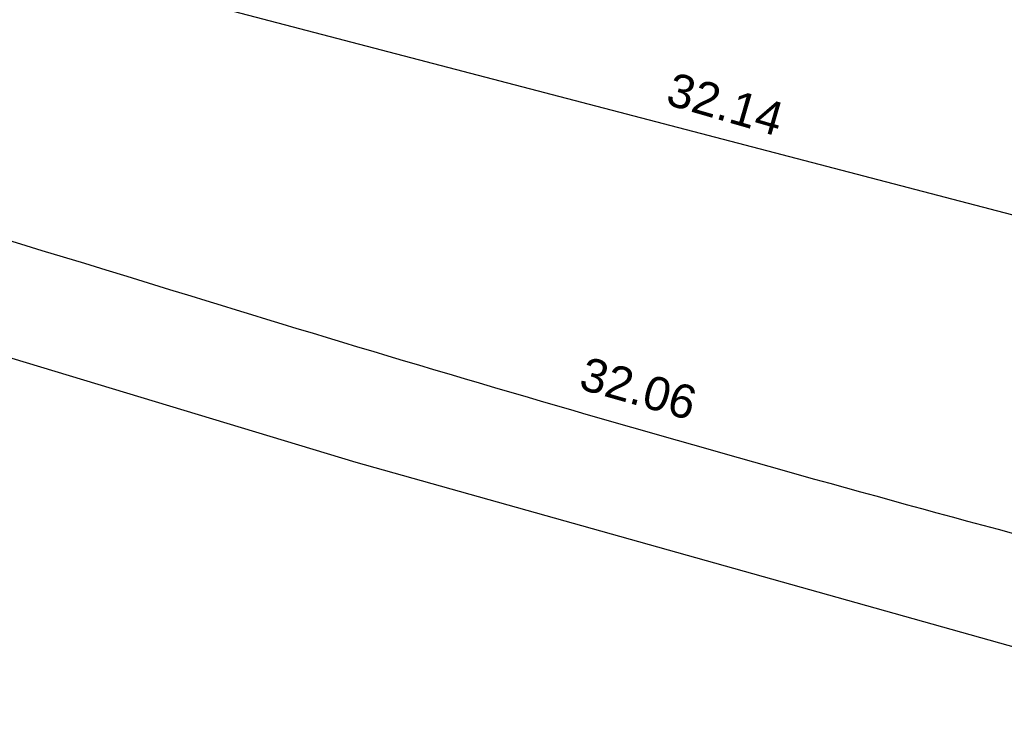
# Model space of a CAD drawing. Header units: metres. Extents: x -5203299 to 2078834, y 245743 to 5817682.
# Tile 17 of 256: x 366337 to 366347, y 5814074 to 5814082. Entities that reach past the tile are written whole.
import ezdxf

# ---------------------------------------------------------------- set-up
doc = ezdxf.new("R2010")
doc.units = ezdxf.units.M
doc.header["$LTSCALE"] = 0.5
for name, color, linetype, lineweight, true_color in [('01_CS-570-Pflanzung_Strauch', 7, 'Continuous', 9, 0xa3b35b), ('30 -34 Innenwände- 4 Türen_Fenster', 7, 'Continuous', 15, 0x9955ff), ('99.04_Ausf Ketziner Str-S-Markierung-Hilfslinien', 6, 'Continuous', 25, 0xff00ff)]:
    doc.layers.add(name, color=color, linetype=linetype, lineweight=lineweight, true_color=true_color)
doc.layers.add('99.02_Vermesserplan-Höhe SWP', color=7, linetype='Continuous', lineweight=18)
doc.layers.add('Keine', color=7, linetype='Continuous', lineweight=9)
doc.styles.add('Arial', font='arial.ttf')

# ---------------------------------------------------------------- blocks, each defined once
blk = doc.blocks.new('_25-01-10_187 KRA_CS_LP4_Außenanlagenplan (3D)')
at = {"layer": '01_CS-570-Pflanzung_Strauch', "lineweight": 9}
blk.add_open_spline([(366342.188, 5814094.749), (366342.188, 5814094.749), (366342.188, 5814094.748), (366341.18, 5814094.748), (366340.172, 5814094.748), (366337.334, 5814094.748), (366334.497, 5814094.748), (366334.497, 5814094.688), (366334.497, 5814094.628), (366327.722, 5814094.628), (366320.947, 5814094.628), (366332.127, 5814091.798), (366343.306, 5814088.967), (366363.214, 5814083.027), (366383.121, 5814077.087), (366392.075, 5814074.065), (366401.028, 5814071.043), (366401.077, 5814071.066), (366401.197, 5814071.058), (366401.242, 5814071.029), (366401.262, 5814071.103), (366401.436, 5814071.202), (366401.584, 5814071.161), (366401.683, 5814070.988), (366401.663, 5814070.914), (366401.73, 5814070.917), (366401.864, 5814070.82), (366401.883, 5814070.755), (366423.131, 5814063.583), (366444.38, 5814056.411), (366469.328, 5814048.306), (366494.275, 5814040.201), (366511.772, 5814034.486), (366529.269, 5814028.771), (366536.016, 5814026.579), (366542.762, 5814024.387), (366543.909, 5814024.027), (366547.451, 5814023.175), (366552.334, 5814022.693), (366557.237, 5814022.89), (366560.823, 5814023.534), (366561.989, 5814023.827), (366562.097, 5814024.538), (366562.672, 5814026.682), (366564.115, 5814029.365), (366566.145, 5814031.636), (366567.964, 5814032.908), (366568.596, 5814033.252), (366577.053, 5814039.361), (366588.011, 5814047.275), (366588.33, 5814047.652), (366588.437, 5814047.868), (366589.335, 5814049.708), (366590.234, 5814051.548), (366590.547, 5814052.203), (366590.86, 5814052.857), (366591.207, 5814053.602), (366591.554, 5814054.347), (366591.537, 5814054.346), (366591.519, 5814054.346), (366590.777, 5814054.346), (366590.035, 5814054.345), (366584.536, 5814049.284), (366574.442, 5814043.048), (366566.924, 5814041.125), (366561.371, 5814039.705), (366560.141, 5814038.987), (366556.047, 5814034.719), (366552.036, 5814030.538), (366550.863, 5814029.683), (366548.799, 5814029.209), (366546.724, 5814029.633), (366545.53, 5814030.459), (366542.363, 5814033.604), (366539.255, 5814036.689), (366538.584, 5814037.222), (366537.52, 5814037.723), (366536.368, 5814037.96), (366535.511, 5814037.936), (366530.553, 5814037.243), (366523.545, 5814036.262), (366515.289, 5814038.847), (366511.012, 5814042.373), (366509.564, 5814043.126), (366507.933, 5814043.204), (366505.218, 5814042.761), (366501.602, 5814043.299), (366500.192, 5814044.198), (366499.533, 5814044.601), (366498.58, 5814045.185), (366498.048, 5814045.431), (366490.414, 5814047.927), (366482.735, 5814050.439), (366481.965, 5814050.564), (366481.579, 5814050.566), (366478.113, 5814050.308), (366474.647, 5814050.049), (366457.571, 5814055.638), (366440.494, 5814061.226), (366439.185, 5814061.577), (366437.877, 5814061.927), (366430.977, 5814063.339), (366424.077, 5814064.752), (366404.184, 5814071.478), (366384.29, 5814078.204), (366367.443, 5814083.229), (366345.637, 5814089.734), (366345.039, 5814090.19), (366343.4, 5814092.811), (366342.188, 5814094.749)], degree=2, knots=[0, 0, 0, 0, 0, 0.000141, 0.000141, 0.000539, 0.000539, 0.000547, 0.000547, 0.001496, 0.001496, 0.003112, 0.003112, 0.006022, 0.006022, 0.007345, 0.007345, 0.007353, 0.00736, 0.00736, 0.007371, 0.007382, 0.007393, 0.007403, 0.007403, 0.007413, 0.007423, 0.007423, 0.010564, 0.010564, 0.014238, 0.014238, 0.016817, 0.016817, 0.01781, 0.01781, 0.017979, 0.018147, 0.018315, 0.018484, 0.018652, 0.018652, 0.018753, 0.018854, 0.018954, 0.019055, 0.019156, 0.019156, 0.020617, 0.021049, 0.021481, 0.021481, 0.025164, 0.025164, 0.02647, 0.02647, 0.027947, 0.027947, 0.027978, 0.027978, 0.029314, 0.029314, 0.042755, 0.056196, 0.073617, 0.078989, 0.08436, 0.098069, 0.103053, 0.108037, 0.113021, 0.118005, 0.122989, 0.135978, 0.140624, 0.145269, 0.149915, 0.154561, 0.159207, 0.176458, 0.19016, 0.203863, 0.217565, 0.231267, 0.244969, 0.258672, 0.272374, 0.272374, 0.278705, 0.281536, 0.284367, 0.292494, 0.29539, 0.298285, 0.298285, 0.324378, 0.324378, 0.459262, 0.459262, 0.469433, 0.469433, 0.522304, 0.522304, 0.679949, 0.679949, 0.81193, 0.850775, 0.889621, 1, 1, 1], dxfattribs=at)
blk = doc.blocks.new('_23-07-06_Massenplan_TB_Weiterführende Schule (3D)')
at = {"layer": '99.04_Ausf Ketziner Str-S-Markierung-Hilfslinien', "flags": 128}
blk.add_lwpolyline([(-96.148, -178.696), (-93.409, -170.122), (-198.515, -135.698), (-219.074, -128.965), (-233.941, -124.463), (-244.577, -121.656), (-260.83, -117.405), (-274.186, -113.912), (-276.075, -122.131), (-269.922, -123.74), (-259.607, -126.587), (-252.522, -128.724), (-244.533, -130.97), (-234.774, -133.573), (-224.622, -136.625), (-214.166, -140.043), (-205.993, -142.72), (-198.771, -145.085), (-175.916, -152.57), (-161.281, -157.364), (-126.689, -168.693), (-109.773, -174.233)], close=True, dxfattribs=at)
for points in [[(-54.259, -184.197), (-129.676, -159.496), (-220.348, -129.8, 0.015174), (-238.005, -124.605), (-239.793, -124.137, 0.009438), (-254.463, -120.594), (-254.463, -120.594, -0.009438), (-269.148, -117.048), (-269.148, -117.048), (-274.704, -115.595)], [(-275.397, -118.246), (-238.842, -127.807), (-238.842, -127.807, -0.015174), (-221.378, -132.946), (-221.378, -132.946), (-55.289, -187.342)], [(-276.091, -120.897), (-268.975, -122.758), (-268.975, -122.758, -0.010899), (-254.295, -126.941), (-254.295, -126.941), (-254.295, -126.941, 0.010899), (-243.823, -129.926), (-243.823, -129.926), (-239.68, -131.009, -0.015174), (-222.408, -136.091), (-56.319, -190.488)]]:
    blk.add_lwpolyline(points, format="xyb", dxfattribs=at)
at = {"layer": '99.02_Vermesserplan-Höhe SWP', "color": 7, "char_height": 0.36, "attachment_point": 2, "line_spacing_factor": 0.251004, "style": 'Arial'}
for s, insert, rotation in [('32.14', (-248.509, -124.71), 343.9293), ('32.06', (-249.442, -127.76), 344.1315)]:
    blk.add_mtext(s, dxfattribs=dict(at, insert=insert, rotation=rotation))

msp = doc.modelspace()

# ---------------------------------------------------------------- block references
at = {"layer": '30 -34 Innenwände- 4 Türen_Fenster', "color": 1}
msp.add_blockref('_25-01-10_187 KRA_CS_LP4_Außenanlagenplan (3D)', (0, 0), dxfattribs=at)

# ---------------------------------------------------------------- next in the draw order: block references
at = {"layer": 'Keine', "color": 1}
msp.add_blockref('_23-07-06_Massenplan_TB_Weiterführende Schule (3D)', (366592.803, 5814205.708), dxfattribs=at)

doc.saveas('drawing.dxf')
